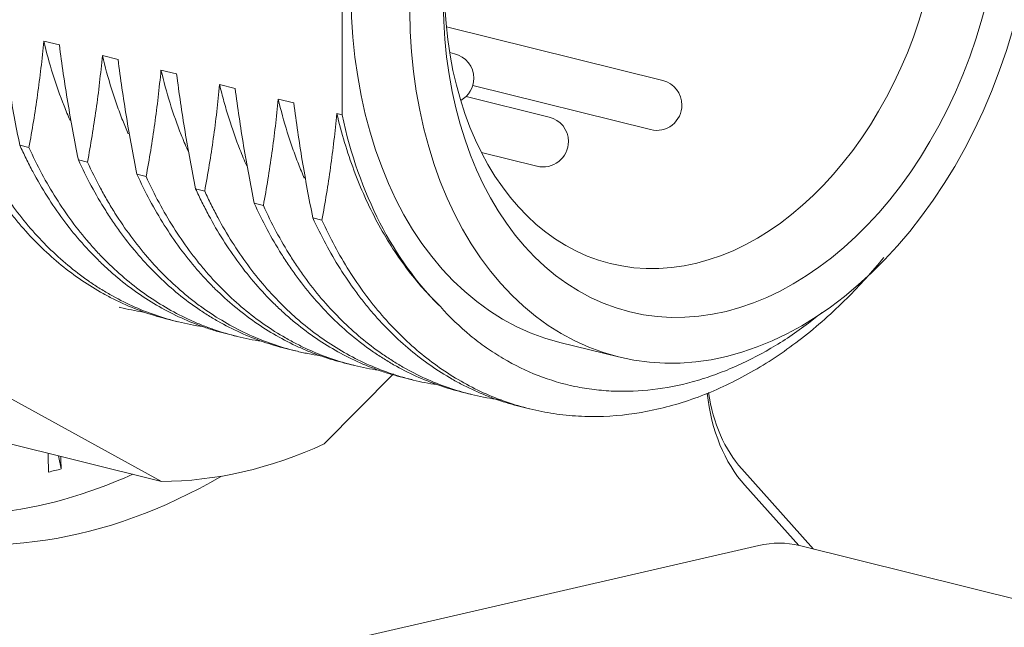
# Model space of a CAD drawing. Header units: millimetres. Extents: x 0 to 297, y 0 to 210.
# Tile 43 of 48: x 238.4 to 246.17, y 171.66 to 176.45. Entities that reach past the tile are written whole.
import ezdxf

# ---------------------------------------------------------------- set-up
doc = ezdxf.new("R2010")
doc.units = ezdxf.units.MM
doc.layers.add('1', color=7, linetype='Continuous', true_color=0xffffff)

msp = doc.modelspace()

# ---------------------------------------------------------------- linework, layer by layer
at = {"layer": '1', "color": 7, "linetype": 'Continuous', "lineweight": 13}
for p, q in [((240.9475, 175.7017), (240.947, 177.6046)), ((243.4773, 175.9736), (241.7707, 176.3962)), ((238.5937, 176.2846), (238.717, 176.2541)), ((239.0561, 176.1701), (239.1794, 176.1395)), ((241.8348, 176.1847), (241.7966, 176.1942)), ((239.5186, 176.0555), (239.6418, 176.025)), ((239.981, 175.941), (240.1042, 175.9105)), ((241.9782, 175.9328), (243.3811, 175.5853)), ((240.4434, 175.8265), (240.5666, 175.796)), ((242.5818, 175.6852), (241.9265, 175.8475)), ((240.9058, 175.712), (240.9475, 175.7017)), ((238.4043, 175.4623), (238.4765, 175.4444)), ((242.0466, 175.4056), (242.4856, 175.2969)), ((238.8667, 175.3477), (238.9389, 175.3299)), ((239.3291, 175.2332), (239.4013, 175.2153)), ((239.7915, 175.1187), (239.8638, 175.1008)), ((240.2539, 175.0042), (240.3262, 174.9863)), ((240.7164, 174.8897), (240.7886, 174.8718)), ((239.5214, 172.8094), (237.2054, 174.0787)), ((239.5795, 174.0871), (239.6518, 174.0692)), ((240.042, 173.9726), (240.1142, 173.9547)), ((242.6671, 173.9062), (243.1295, 173.7917)), ((240.5044, 173.858), (240.5767, 173.8401)), ((240.9668, 173.7435), (241.0391, 173.7256)), ((241.3545, 173.6571), (240.8075, 173.1054)), ((241.4292, 173.629), (241.5015, 173.6111)), ((241.8916, 173.5145), (241.9639, 173.4966)), ((242.3541, 173.4), (242.4264, 173.3821)), ((238.2266, 173.13), (239.5214, 172.8094)), ((238.7095, 173.0104), (238.731, 172.9072)), ((244.1013, 172.9085), (244.6683, 172.2749)), ((244.5504, 172.304), (244.1259, 172.7784)), ((236.7093, 170.5712), (244.2351, 172.3033)), ((249.1802, 171.1575), (244.556, 172.3027))]:
    msp.add_line(p, q, dxfattribs=at)
for centre, start, end in [((241.7868, 175.9906), 0.01625, 76.09055), ((241.7868, 175.9906), 298.87535, 0.01625), ((243.4292, 175.7794), 0.01625, 76.09055), ((243.4292, 175.7794), 256.09055, 0.01625), ((242.5337, 175.491), 0.01625, 76.09055), ((242.5337, 175.491), 256.09055, 0.01625)]:
    msp.add_arc(centre, 0.2, start, end, dxfattribs=at)
for centre, major_axis, start_param, end_param in [((238.8682, 178.3841), (1.4824, 5.9858), 0, 3.738457), ((243.4924, 177.2389), (0.8253, 3.3327), 0.00006, 3.141555), ((243.7237, 177.1816), (0.6571, 2.6532), 1.776382, 4.906149), ((243.4924, 177.2389), (0.8814, 3.5591), 2.181929, 2.747936), ((244.8726, 173.9575), (-0.3526, -1.4237), 5.201826, 5.838416), ((244.7801, 173.9804), (0.3205, 1.2942), 2.108069, 2.696823), ((240.163, 178.0634), (-1.2821, -5.1769), 0.172451, 0.508806), ((238.637, 178.4413), (-1.3756, -5.5544), 0.338995, 0.363053), ((238.5908, 178.4528), (-1.4423, -5.8241), 0, 0.503992), ((244.2355, 171.0085), (-0.3205, -1.2942), 3.141592, 3.482221)]:
    msp.add_ellipse(centre, major_axis=major_axis, ratio=0.699548, start_param=start_param, end_param=end_param, dxfattribs=at)
for major_axis in [(0.8253, 3.3327), (-0.7372, -2.9767)]:
    msp.add_ellipse((243.9549, 177.1244), major_axis=major_axis, ratio=0.699548, dxfattribs=at)
for points, knots in [([(238.4043, 175.4623), (238.3742, 175.6128), (238.3463, 175.7636), (238.296, 176.0658), (238.2737, 176.2171), (238.2545, 176.3686)], [0, 0, 0, 0, 0.5, 0.5, 1, 1, 1, 1]), ([(238.5937, 176.2846), (238.5872, 176.213), (238.5797, 176.1418), (238.5632, 176.0002), (238.5541, 175.9298), (238.5245, 175.7197), (238.5018, 175.5814), (238.4765, 175.4444)], [0, 0, 0, 0, 0.25, 0.25, 0.5, 0.5, 1, 1, 1, 1]), ([(238.5937, 176.2846), (238.615, 176.195), (238.639, 176.1077), (238.6922, 175.9375), (238.7215, 175.8545), (238.7687, 175.7347), (238.7847, 175.6963), (238.8013, 175.6584)], [0, 0, 0, 0, 0.402901, 0.402901, 0.805801, 0.805801, 1, 1, 1, 1]), ([(238.8667, 175.3477), (238.8366, 175.4982), (238.8087, 175.649), (238.7584, 175.9513), (238.7361, 176.1026), (238.717, 176.2541)], [0, 0, 0, 0, 0.5, 0.5, 1, 1, 1, 1]), ([(239.0561, 176.1701), (239.0496, 176.0985), (239.0421, 176.0273), (239.0256, 175.8857), (239.0165, 175.8153), (238.9869, 175.6052), (238.9642, 175.4668), (238.9389, 175.3299)], [0, 0, 0, 0, 0.25, 0.25, 0.5, 0.5, 1, 1, 1, 1]), ([(239.0561, 176.1701), (239.0772, 176.0813), (239.1012, 175.9939), (239.1415, 175.8651), (239.1557, 175.8224), (239.1852, 175.7386), (239.2007, 175.6974), (239.2308, 175.6212), (239.2453, 175.5862), (239.2603, 175.5517)], [0, 0, 0, 0, 0.410256, 0.410256, 0.615384, 0.615384, 0.820512, 0.820512, 1, 1, 1, 1]), ([(239.3291, 175.2332), (239.299, 175.3837), (239.2711, 175.5345), (239.2208, 175.8368), (239.1985, 175.9881), (239.1794, 176.1395)], [0, 0, 0, 0, 0.5, 0.5, 1, 1, 1, 1]), ([(239.5186, 176.0555), (239.512, 175.984), (239.5045, 175.9128), (239.488, 175.7712), (239.4789, 175.7008), (239.4494, 175.4907), (239.4266, 175.3523), (239.4013, 175.2153)], [0, 0, 0, 0, 0.25, 0.25, 0.5, 0.5, 1, 1, 1, 1]), ([(239.5186, 176.0555), (239.5397, 175.9667), (239.5635, 175.8798), (239.6166, 175.7098), (239.6458, 175.6267), (239.6938, 175.5049), (239.712, 175.4612), (239.7311, 175.418), (239.7327, 175.4144)], [0, 0, 0, 0, 0.39285, 0.39285, 0.785701, 0.785701, 0.982126, 1, 1, 1, 1]), ([(239.7915, 175.1187), (239.7614, 175.2692), (239.7335, 175.42), (239.6833, 175.7223), (239.6609, 175.8736), (239.6418, 176.025)], [0, 0, 0, 0, 0.5, 0.5, 1, 1, 1, 1]), ([(239.981, 175.941), (239.9744, 175.8694), (239.967, 175.7983), (239.9504, 175.6567), (239.9413, 175.5863), (239.9118, 175.3762), (239.889, 175.2378), (239.8638, 175.1008)], [0, 0, 0, 0, 0.25, 0.25, 0.5, 0.5, 1, 1, 1, 1]), ([(239.981, 175.941), (239.9863, 175.9186), (239.9918, 175.8963), (240.0032, 175.8518), (240.0091, 175.8297), (240.0272, 175.7638), (240.0399, 175.7205), (240.08, 175.5923), (240.1094, 175.5092), (240.1584, 175.3851), (240.1763, 175.3424), (240.1949, 175.3004)], [0, 0, 0, 0, 0.098561, 0.098561, 0.197122, 0.197122, 0.394244, 0.394244, 0.788489, 0.788489, 1, 1, 1, 1]), ([(240.2539, 175.0042), (240.2238, 175.1547), (240.1959, 175.3055), (240.1457, 175.6078), (240.1233, 175.7591), (240.1042, 175.9105)], [0, 0, 0, 0, 0.5, 0.5, 1, 1, 1, 1]), ([(240.4434, 175.8265), (240.4368, 175.7549), (240.4294, 175.6838), (240.4129, 175.5422), (240.4038, 175.4717), (240.3742, 175.2617), (240.3515, 175.1233), (240.3262, 174.9863)], [0, 0, 0, 0, 0.25, 0.25, 0.5, 0.5, 1, 1, 1, 1]), ([(240.4434, 175.8265), (240.4645, 175.7379), (240.4883, 175.6509), (240.5283, 175.5228), (240.5494, 175.4594), (240.572, 175.397), (240.5875, 175.3555), (240.5954, 175.3349), (240.6185, 175.2764), (240.634, 175.239), (240.6501, 175.2022)], [0, 0, 0, 0, 0.405679, 0.405679, 0.608519, 0.709939, 0.709939, 0.811359, 0.811359, 1, 1, 1, 1]), ([(240.7164, 174.8897), (240.6863, 175.0402), (240.6584, 175.191), (240.6081, 175.4933), (240.5858, 175.6445), (240.5666, 175.796)], [0, 0, 0, 0, 0.5, 0.5, 1, 1, 1, 1]), ([(240.9058, 175.712), (240.8927, 175.5688), (240.876, 175.4273), (240.8366, 175.1471), (240.8139, 175.0088), (240.7886, 174.8718)], [0, 0, 0, 0, 0.5, 0.5, 1, 1, 1, 1]), ([(241.7234, 174.1885), (241.6272, 174.2808), (241.5376, 174.3826), (241.3715, 174.6048), (241.2949, 174.7252), (241.1555, 174.9852), (241.0943, 175.1218), (240.9879, 175.4074), (240.9428, 175.5565), (240.9058, 175.712)], [0, 0, 0, 0, 0.25, 0.25, 0.5, 0.5, 0.75, 0.75, 1, 1, 1, 1]), ([(237.9418, 175.5768), (238.006, 175.4356), (238.0776, 175.3022), (238.1962, 175.1138), (238.2376, 175.053), (238.2918, 174.9795), (238.3027, 174.9649), (238.3249, 174.936), (238.3361, 174.9217), (238.3699, 174.8793), (238.3928, 174.8517), (238.5091, 174.717), (238.6079, 174.6198), (238.8164, 174.4459), (238.9262, 174.3693), (239.0561, 174.2951), (239.0706, 174.287), (239.0998, 174.2712), (239.1145, 174.2635), (239.1587, 174.2408), (239.1883, 174.2265), (239.2779, 174.1858), (239.3383, 174.1617), (239.4588, 174.1199), (239.5187, 174.1021), (239.5794, 174.0871)], [0, 0, 0, 0, 0.182349, 0.182349, 0.273523, 0.273523, 0.296317, 0.296317, 0.31911, 0.31911, 0.364697, 0.364697, 0.547046, 0.547046, 0.729395, 0.729395, 0.752188, 0.752188, 0.774982, 0.774982, 0.820569, 0.820569, 0.911743, 0.911743, 1, 1, 1, 1]), ([(239.8484, 174.0305), (239.7193, 174.0495), (239.5938, 174.0803), (239.3494, 174.165), (239.2305, 174.2189), (239.0863, 174.3011), (239.0577, 174.3183), (239.0009, 174.3542), (238.917, 174.41), (238.8365, 174.4715), (238.6799, 174.6021), (238.5814, 174.6992), (238.4425, 174.86), (238.3976, 174.9161), (238.3326, 175.0042), (238.3113, 175.0342), (238.2695, 175.0954), (238.2491, 175.1265), (238.1497, 175.2843), (238.0781, 175.4179), (238.0141, 175.5589)], [0, 0, 0, 0, 0.166632, 0.166632, 0.333306, 0.333306, 0.374974, 0.374974, 0.416642, 0.499979, 0.499979, 0.666653, 0.666653, 0.74999, 0.74999, 0.791658, 0.791658, 0.833326, 0.833326, 1, 1, 1, 1]), ([(238.4043, 175.4623), (238.4205, 175.4266), (238.4372, 175.3913), (238.4715, 175.3219), (238.5244, 175.2196), (238.581, 175.1224), (238.6995, 174.9346), (238.7852, 174.8183), (238.9242, 174.6573), (238.9722, 174.6059), (239.047, 174.5322), (239.0724, 174.5082), (239.1237, 174.4617), (239.1496, 174.4391), (239.2808, 174.3299), (239.3905, 174.2537), (239.6189, 174.1233), (239.7376, 174.0691), (239.8921, 174.0155), (239.9234, 174.0054), (239.9836, 173.9877), (240.0126, 173.9798), (240.0417, 173.9726)], [0, 0, 0, 0, 0.045614, 0.045614, 0.091228, 0.182457, 0.182457, 0.364914, 0.364914, 0.456142, 0.456142, 0.501756, 0.501756, 0.54737, 0.54737, 0.729827, 0.729827, 0.912284, 0.912284, 0.957898, 0.957898, 1, 1, 1, 1]), ([(240.3155, 173.9153), (240.314, 173.9155), (240.3124, 173.9157), (240.183, 173.9348), (240.0574, 173.9654), (239.9033, 174.0188), (239.8726, 174.0302), (239.8268, 174.0485), (239.8116, 174.0548), (239.7814, 174.0678), (239.7062, 174.101), (239.633, 174.1385), (239.4612, 174.2367), (239.3518, 174.3129), (239.1952, 174.4435), (239.1443, 174.4897), (239.0698, 174.5631), (239.0452, 174.5883), (238.9968, 174.6401), (238.9731, 174.6666), (238.8565, 174.8016), (238.6846, 175.0351), (238.541, 175.3022), (238.4765, 175.4444)], [0, 0, 0, 0, 0.001955, 0.001955, 0.168296, 0.168296, 0.209881, 0.209881, 0.230673, 0.230673, 0.251466, 0.334636, 0.334636, 0.500977, 0.500977, 0.584148, 0.584148, 0.625733, 0.625733, 0.667318, 0.667318, 0.833659, 1, 1, 1, 1]), ([(238.8667, 175.3477), (238.9307, 175.2068), (239.0025, 175.0728), (239.0924, 174.9303), (239.1025, 174.9146), (239.1229, 174.8835), (239.1538, 174.8372), (239.228, 174.7327), (239.2951, 174.6488), (239.4338, 174.4883), (239.5323, 174.3911), (239.6893, 174.2602), (239.7431, 174.2191), (239.8124, 174.1708), (239.8264, 174.1614), (239.8544, 174.1427), (239.8967, 174.1154), (239.9394, 174.0897), (240.0831, 174.0078), (240.2016, 173.954), (240.3832, 173.891), (240.4434, 173.8731), (240.5045, 173.858)], [0, 0, 0, 0, 0.182299, 0.182299, 0.205086, 0.205086, 0.227874, 0.273448, 0.364598, 0.364598, 0.546896, 0.546896, 0.638046, 0.638046, 0.660833, 0.660833, 0.683621, 0.729195, 0.729195, 0.911494, 0.911494, 1, 1, 1, 1]), ([(240.7811, 173.8003), (240.779, 173.8006), (240.7769, 173.8009), (240.7426, 173.8059), (240.7104, 173.8114), (240.6623, 173.8208), (240.6463, 173.8241), (240.6143, 173.8311), (240.5349, 173.8496), (240.457, 173.8726), (240.2732, 173.9363), (240.1547, 173.9902), (239.9831, 174.0881), (239.9269, 174.1236), (239.8442, 174.1811), (239.8169, 174.201), (239.7763, 174.2319), (239.7628, 174.2425), (239.7361, 174.2638), (239.7228, 174.2746), (239.6044, 174.3733), (239.5058, 174.4708), (239.321, 174.6846), (239.235, 174.8009), (239.1355, 174.9584), (239.1161, 174.9905), (239.0875, 175.0395), (239.078, 175.0561), (239.0594, 175.0893), (239.0136, 175.1729), (238.971, 175.2592), (238.9389, 175.3299)], [0, 0, 0, 0, 0.002701, 0.002701, 0.044255, 0.044255, 0.065032, 0.065032, 0.085809, 0.168918, 0.168918, 0.335134, 0.335134, 0.418242, 0.418242, 0.459796, 0.459796, 0.480573, 0.480573, 0.501351, 0.501351, 0.667567, 0.667567, 0.833784, 0.833784, 0.875338, 0.875338, 0.896115, 0.896115, 0.916892, 1, 1, 1, 1]), ([(239.3291, 175.2332), (239.3935, 175.0914), (239.4652, 174.958), (239.6229, 174.7076), (239.709, 174.5906), (239.8142, 174.4686), (239.826, 174.4552), (239.8498, 174.4287), (239.8857, 174.3895), (239.9713, 174.3017), (240.0476, 174.2325), (240.2041, 174.1021), (240.3136, 174.0257), (240.4857, 173.9273), (240.5444, 173.8972), (240.6194, 173.863), (240.6345, 173.8564), (240.6647, 173.8435), (240.7102, 173.8246), (240.756, 173.8076), (240.8462, 173.7763), (240.9064, 173.7585), (240.9671, 173.7434)], [0, 0, 0, 0, 0.18234, 0.18234, 0.364681, 0.364681, 0.387473, 0.387473, 0.410266, 0.455851, 0.547021, 0.547021, 0.729361, 0.729361, 0.820532, 0.820532, 0.843324, 0.843324, 0.866117, 0.911702, 0.911702, 1, 1, 1, 1]), ([(241.2386, 173.6865), (241.2375, 173.6867), (241.2364, 173.6868), (241.1069, 173.7059), (240.9815, 173.7366), (240.7979, 173.8002), (240.7374, 173.8243), (240.6479, 173.865), (240.6182, 173.8794), (240.5593, 173.9095), (240.53, 173.9254), (240.3856, 174.0079), (240.2758, 174.0845), (240.0674, 174.2583), (239.9688, 174.3555), (239.8524, 174.4902), (239.8295, 174.5178), (239.7844, 174.5743), (239.7622, 174.6033), (239.6971, 174.6915), (239.6556, 174.7524), (239.537, 174.9408), (239.4654, 175.0742), (239.4013, 175.2153)], [0, 0, 0, 0, 0.001414, 0.001414, 0.167845, 0.167845, 0.251061, 0.251061, 0.292669, 0.292669, 0.334276, 0.334276, 0.500707, 0.500707, 0.667138, 0.667138, 0.708746, 0.708746, 0.750354, 0.750354, 0.833569, 0.833569, 1, 1, 1, 1]), ([(239.7915, 175.1187), (239.8076, 175.0833), (239.8242, 175.0483), (239.8585, 174.9791), (239.8761, 174.9448), (239.9306, 174.8435), (239.9686, 174.7783), (240.0875, 174.5899), (240.1733, 174.4737), (240.3119, 174.3133), (240.3597, 174.2621), (240.434, 174.1889), (240.4591, 174.1651), (240.5103, 174.1186), (240.5364, 174.096), (240.6685, 173.986), (240.7785, 173.9096), (241.007, 173.7793), (241.1254, 173.7253), (241.2789, 173.6721), (241.3099, 173.6621), (241.3703, 173.6443), (241.3997, 173.6363), (241.4293, 173.629)], [0, 0, 0, 0, 0.045595, 0.045595, 0.091191, 0.091191, 0.182382, 0.182382, 0.364764, 0.364764, 0.455955, 0.455955, 0.50155, 0.50155, 0.547146, 0.547146, 0.729528, 0.729528, 0.911909, 0.911909, 0.957505, 0.957505, 1, 1, 1, 1]), ([(241.6947, 173.5729), (241.6322, 173.5822), (241.5701, 173.5943), (241.477, 173.6171), (241.4299, 173.6297), (241.3831, 173.6441), (241.3519, 173.6541), (241.3363, 173.6593), (241.1972, 173.7076), (241.0782, 173.7619), (240.8498, 173.8923), (240.7402, 173.9685), (240.6091, 174.0777), (240.5702, 174.1115), (240.532, 174.1469), (240.5067, 174.1708), (240.4941, 174.183), (240.4318, 174.2444), (240.3838, 174.2959), (240.2447, 174.457), (240.1589, 174.5733), (240.0404, 174.761), (240.0026, 174.8258), (239.9486, 174.9264), (239.931, 174.9605), (239.8967, 175.0298), (239.8799, 175.0652), (239.8638, 175.1008)], [0, 0, 0, 0, 0.081535, 0.081535, 0.123283, 0.144157, 0.144157, 0.165032, 0.165032, 0.332025, 0.332025, 0.499019, 0.499019, 0.540767, 0.561642, 0.561642, 0.582516, 0.582516, 0.666013, 0.666013, 0.833006, 0.833006, 0.916503, 0.916503, 0.958252, 0.958252, 1, 1, 1, 1]), ([(240.2539, 175.0042), (240.318, 174.8631), (240.3896, 174.7296), (240.4887, 174.5723), (240.5192, 174.5258), (240.5508, 174.4804), (240.572, 174.4504), (240.5828, 174.4355), (240.6371, 174.3618), (240.6821, 174.3056), (240.8212, 174.1445), (240.9198, 174.0473), (241.0763, 173.9168), (241.1299, 173.8759), (241.2125, 173.8183), (241.2544, 173.7905), (241.297, 173.7642), (241.3257, 173.747), (241.3401, 173.7385), (241.4703, 173.6642), (241.5893, 173.6103), (241.7707, 173.5474), (241.8306, 173.5296), (241.8913, 173.5146)], [0, 0, 0, 0, 0.182349, 0.182349, 0.227936, 0.250729, 0.250729, 0.273523, 0.273523, 0.364697, 0.364697, 0.547046, 0.547046, 0.63822, 0.63822, 0.683807, 0.706601, 0.706601, 0.729395, 0.729395, 0.911743, 0.911743, 1, 1, 1, 1]), ([(242.2055, 173.4518), (242.1907, 173.4536), (242.1759, 173.4556), (242.0315, 173.4768), (241.9056, 173.5077), (241.6611, 173.5925), (241.5425, 173.6464), (241.3989, 173.7283), (241.3561, 173.7539), (241.3139, 173.7813), (241.2859, 173.7999), (241.2719, 173.8094), (241.2026, 173.8576), (241.1488, 173.8988), (240.9918, 174.0297), (240.8934, 174.1268), (240.7547, 174.2873), (240.7099, 174.3433), (240.6452, 174.4309), (240.6133, 174.4757), (240.5824, 174.5219), (240.562, 174.553), (240.5519, 174.5688), (240.4619, 174.7113), (240.3902, 174.8453), (240.3262, 174.9863)], [0, 0, 0, 0, 0.018605, 0.018605, 0.182171, 0.182171, 0.345737, 0.345737, 0.386628, 0.407074, 0.407074, 0.42752, 0.42752, 0.509303, 0.509303, 0.672868, 0.672868, 0.754651, 0.754651, 0.795543, 0.815989, 0.815989, 0.836434, 0.836434, 1, 1, 1, 1]), ([(240.7164, 174.8897), (240.7806, 174.7484), (240.8522, 174.615), (240.9707, 174.4268), (241.012, 174.366), (241.0769, 174.278), (241.099, 174.2491), (241.1442, 174.1924), (241.1672, 174.1648), (241.2837, 174.0299), (241.3825, 173.9326), (241.591, 173.7588), (241.7007, 173.6822), (241.8448, 173.5999), (241.874, 173.5841), (241.933, 173.5538), (241.9627, 173.5395), (242.0523, 173.4987), (242.1128, 173.4746), (242.2334, 173.4328), (242.2934, 173.415), (242.3541, 173.4)], [0, 0, 0, 0, 0.18234, 0.18234, 0.27351, 0.27351, 0.319096, 0.319096, 0.364681, 0.364681, 0.547021, 0.547021, 0.729361, 0.729361, 0.774946, 0.774946, 0.820531, 0.820531, 0.911702, 0.911702, 1, 1, 1, 1]), ([(245.2225, 174.5766), (245.1296, 174.463), (245.0328, 174.3558), (244.8746, 174.1977), (244.8159, 174.1425), (244.6959, 174.0363), (244.6352, 173.9859), (244.4511, 173.8429), (244.3257, 173.7583), (244.0699, 173.6102), (243.9394, 173.5467), (243.673, 173.4417), (243.5402, 173.4014), (243.2751, 173.3443), (243.1428, 173.3275), (242.9449, 173.3201), (242.879, 173.3207), (242.7473, 173.3279), (242.6823, 173.3345), (242.4898, 173.3633), (242.3648, 173.3942), (242.1817, 173.4579), (242.1215, 173.4821), (242.0026, 173.5364), (241.944, 173.5665), (241.7706, 173.6658), (241.661, 173.7425), (241.453, 173.9163), (241.3547, 174.0134), (241.2157, 174.1744), (241.1708, 174.2307), (241.084, 174.3485), (241.0425, 174.4094), (240.9239, 174.5978), (240.8525, 174.731), (240.7886, 174.8718)], [0, 0, 0, 0, 0.068124, 0.068124, 0.106952, 0.106952, 0.14578, 0.14578, 0.223437, 0.223437, 0.301093, 0.301093, 0.378749, 0.378749, 0.456406, 0.456406, 0.495234, 0.495234, 0.534062, 0.534062, 0.611718, 0.611718, 0.650546, 0.650546, 0.689375, 0.689375, 0.767031, 0.767031, 0.844687, 0.844687, 0.883515, 0.883515, 0.922344, 0.922344, 1, 1, 1, 1]), ([(239.3784, 174.1461), (239.3173, 174.1553), (239.2567, 174.1673), (239.194, 174.1826), (239.1916, 174.1832), (239.1892, 174.1838)], [0, 0, 0, 0, 0.961638, 0.961638, 1, 1, 1, 1]), ([(244.7349, 174.1424), (244.6993, 174.1132), (244.6634, 174.085), (244.5301, 173.9844), (244.4312, 173.9183), (244.2303, 173.8006), (244.1283, 173.7489), (243.9987, 173.6935), (243.9727, 173.6829), (243.9205, 173.6626), (243.8942, 173.6529), (243.8157, 173.6254), (243.7634, 173.6091), (243.6068, 173.5664), (243.5028, 173.546), (243.2957, 173.5216), (243.1926, 173.5175), (243.0642, 173.5227), (243.0385, 173.5243), (242.9873, 173.5284), (242.9616, 173.531), (242.8853, 173.5404), (242.835, 173.5486), (242.686, 173.5795), (242.5891, 173.6081), (242.4001, 173.6813), (242.308, 173.7261), (242.1961, 173.7922), (242.1738, 173.806), (242.1297, 173.8345), (242.1077, 173.8493), (242.0429, 173.895), (242.0006, 173.9274), (241.8767, 174.0298), (241.7981, 174.1054), (241.7234, 174.1885)], [0, 0, 0, 0, 0.03575, 0.03575, 0.132175, 0.132175, 0.2286, 0.2286, 0.252706, 0.252706, 0.276812, 0.276812, 0.325025, 0.325025, 0.42145, 0.42145, 0.517875, 0.517875, 0.541981, 0.541981, 0.566087, 0.566087, 0.6143, 0.6143, 0.710725, 0.710725, 0.80715, 0.80715, 0.831256, 0.831256, 0.855362, 0.855362, 0.903575, 0.903575, 1, 1, 1, 1])]:
    msp.add_open_spline(points, degree=3, knots=knots, dxfattribs=at)
for points in [[(238.6273, 173.0308), (238.6289, 172.9815), (238.6304, 172.9323), (238.6319, 172.883)], [(238.731, 172.9072), (238.7301, 172.9401), (238.7291, 172.9729), (238.7281, 173.0058)]]:
    msp.add_open_spline(points, degree=3, dxfattribs=at)

doc.saveas('drawing.dxf')
